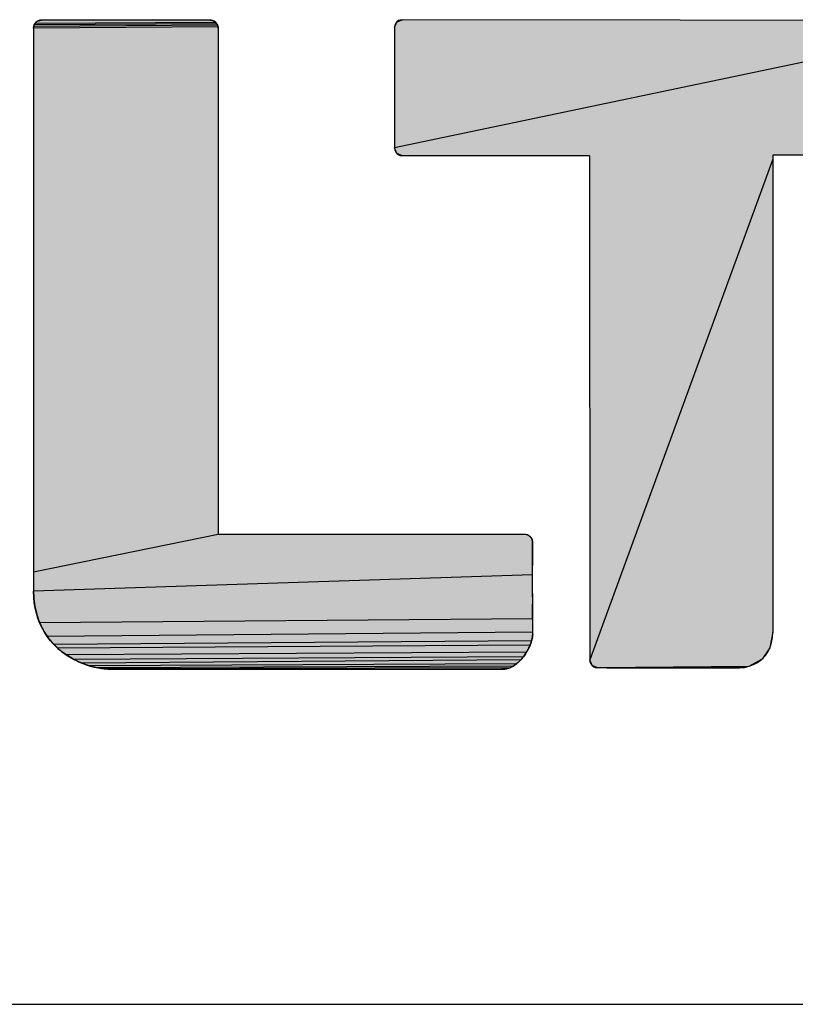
# Model space of a CAD drawing. Extents: x 0 to 1189, y 0 to 841.
# Tile 26 of 53: x 942 to 950, y 70 to 80. Entities that reach past the tile are written whole.
import ezdxf

# ---------------------------------------------------------------- set-up
doc = ezdxf.new("R2010")
doc.units = 0
doc.header["$LTSCALE"] = 65.395
doc.header["$MEASUREMENT"] = 0
doc.layers.get('0').update_dxf_attribs({"linetype": 'CONTINUOUS'})

msp = doc.modelspace()

# ---------------------------------------------------------------- linework, layer by layer
at = {"color": 4, "linetype": 'Continuous'}
for p, q in [((942.48568, 79.47134), (942.48727, 79.48677)), ((944.27569, 79.48196), (942.48568, 79.47134)), ((942.48727, 79.48677), (942.49199, 79.50152)), ((944.27155, 79.49775), (942.48727, 79.48677)), ((942.49199, 79.50152), (942.49971, 79.51514)), ((944.26412, 79.51227), (942.49199, 79.50152)), ((942.49971, 79.51514), (942.51017, 79.52705)), ((944.25364, 79.52498), (942.49971, 79.51514)), ((942.51017, 79.52705), (942.51803, 79.53343)), ((942.51803, 79.53343), (942.53172, 79.54116)), ((942.53172, 79.54116), (942.54654, 79.54589)), ((942.54654, 79.54589), (942.562, 79.54748)), ((944.20018, 79.54748), (942.562, 79.54748)), ((944.20018, 79.54748), (944.21213, 79.54651)), ((944.21213, 79.54651), (944.22366, 79.54366)), ((944.22366, 79.54366), (944.23456, 79.53904)), ((944.23456, 79.53904), (944.24462, 79.53278)), ((944.24462, 79.53278), (944.25364, 79.52498)), ((944.25498, 79.52364), (944.25364, 79.52498)), ((944.25364, 79.52498), (944.25746, 79.52098)), ((944.25746, 79.52098), (944.26096, 79.51673)), ((944.26096, 79.51673), (944.26412, 79.51227)), ((944.26412, 79.51227), (944.26695, 79.5076)), ((944.26695, 79.5076), (944.26943, 79.50276)), ((944.26943, 79.50276), (944.27155, 79.49775)), ((944.27155, 79.49775), (944.27331, 79.4926)), ((944.27331, 79.4926), (944.27469, 79.48733)), ((944.27469, 79.48733), (944.27569, 79.48196)), ((944.27569, 79.48196), (944.2763, 79.4765)), ((944.2763, 79.4765), (944.2765, 79.47098)), ((945.98776, 79.47602), (946.0099, 79.52984)), ((946.0099, 79.52984), (946.06372, 79.55216)), ((942.48568, 79.47134), (942.48568, 74.00924)), ((944.2765, 79.47098), (944.27632, 74.55788)), ((944.2765, 79.47098), (944.27648, 79.47285)), ((951.52942, 79.4699), (945.98776, 78.30746)), ((946.0099, 78.25364), (945.98776, 78.30746)), ((946.06372, 78.23114), (946.0099, 78.25364)), ((951.45346, 78.2378), (949.6576, 78.23726)), ((949.6576, 78.23726), (949.6576, 73.61108)), ((947.88064, 78.23114), (946.06372, 78.23114)), ((949.6576, 78.19946), (947.88118, 73.34054)), ((944.27632, 74.55788), (942.48568, 74.19178)), ((947.25172, 74.55788), (944.27632, 74.55788)), ((947.30634, 74.53404), (947.305, 74.53538)), ((947.305, 74.53538), (947.30885, 74.53134)), ((947.30885, 74.53134), (947.31233, 74.5271)), ((947.31233, 74.5271), (947.31546, 74.52265)), ((947.31546, 74.52265), (947.31823, 74.51802)), ((947.31823, 74.51802), (947.32063, 74.51322)), ((947.32063, 74.51322), (947.32267, 74.50827)), ((947.32267, 74.50827), (947.32434, 74.50316)), ((947.32434, 74.50316), (947.32564, 74.49793)), ((947.32564, 74.49793), (947.32657, 74.49257)), ((947.32657, 74.49257), (947.32713, 74.48711)), ((947.32713, 74.48711), (947.32732, 74.48156)), ((947.32732, 74.48162), (947.3273, 74.48358)), ((947.32732, 74.26911), (947.32732, 74.48156)), ((947.32732, 74.48156), (947.32732, 74.44341)), ((947.32732, 74.44341), (947.32732, 74.40125)), ((947.32732, 74.40125), (947.32732, 74.35563)), ((947.32732, 74.35563), (947.32732, 74.30713)), ((947.32732, 74.30713), (947.32733, 74.25628)), ((947.32733, 74.16783), (942.48568, 74.00924)), ((942.48748, 73.95126), (942.48568, 74.00924)), ((942.49273, 73.89593), (942.48748, 73.95126)), ((947.32736, 73.98636), (947.32741, 73.85636)), ((942.50127, 73.84321), (942.49273, 73.89593)), ((942.51289, 73.79307), (942.50127, 73.84321)), ((947.32768, 73.59038), (947.3274, 73.88145)), ((942.5274, 73.74545), (942.51289, 73.79307)), ((942.54462, 73.70033), (942.5274, 73.74545)), ((947.32747, 73.74125), (942.54462, 73.70033)), ((942.56436, 73.65766), (942.54462, 73.70033)), ((942.59032, 73.61091), (942.56436, 73.65766)), ((942.61915, 73.56737), (942.59032, 73.61091)), ((947.32763, 73.60968), (942.61915, 73.56737)), ((942.65054, 73.52699), (942.61915, 73.56737)), ((947.32591, 73.56763), (947.32256, 73.54718)), ((947.32768, 73.5875), (947.32591, 73.56763)), ((947.32733, 73.58811), (947.32768, 73.59038)), ((949.6576, 73.61108), (949.62958, 73.4594)), ((942.6842, 73.48968), (942.65054, 73.52699)), ((947.31762, 73.52622), (942.6842, 73.48968)), ((942.71983, 73.45539), (942.6842, 73.48968)), ((947.303, 73.48312), (942.71983, 73.45539)), ((947.29331, 73.46115), (947.28204, 73.43901)), ((947.303, 73.48312), (947.29331, 73.46115)), ((947.3111, 73.50484), (947.303, 73.48312)), ((947.31762, 73.52622), (947.3111, 73.50484)), ((947.32256, 73.54718), (947.31762, 73.52622)), ((949.62958, 73.4594), (949.55264, 73.34957)), ((942.75712, 73.42406), (942.71983, 73.45539)), ((942.8042, 73.38981), (942.75712, 73.42406)), ((947.26919, 73.41679), (942.8042, 73.38981)), ((942.87768, 73.34593), (942.8042, 73.38981)), ((947.23876, 73.3724), (942.87768, 73.34593)), ((947.23876, 73.3724), (947.22554, 73.35647)), ((947.25477, 73.39455), (947.23876, 73.3724)), ((947.26919, 73.41679), (947.25477, 73.39455)), ((947.28204, 73.43901), (947.26919, 73.41679)), ((942.95312, 73.31074), (942.87768, 73.34593)), ((947.21194, 73.34139), (942.95312, 73.31074)), ((943.02885, 73.2839), (942.95312, 73.31074)), ((947.16879, 73.30184), (943.02885, 73.2839)), ((943.10323, 73.26505), (943.02885, 73.2839)), ((947.13793, 73.28089), (943.10323, 73.26505)), ((947.12183, 73.27225), (947.10527, 73.26492)), ((947.13793, 73.28089), (947.12183, 73.27225)), ((947.15358, 73.29078), (947.13793, 73.28089)), ((947.16879, 73.30184), (947.15358, 73.29078)), ((947.18358, 73.314), (947.16879, 73.30184)), ((947.19796, 73.32721), (947.18358, 73.314)), ((947.21194, 73.34139), (947.19796, 73.32721)), ((947.22554, 73.35647), (947.21194, 73.34139)), ((947.9035, 73.2869), (947.88118, 73.34054)), ((947.95768, 73.2644), (947.9035, 73.2869)), ((949.42557, 73.27855), (947.95768, 73.2644)), ((949.42557, 73.27855), (949.33396, 73.26458)), ((949.54726, 73.34486), (949.42557, 73.27855)), ((949.55264, 73.34957), (949.54726, 73.34486)), ((943.17461, 73.25387), (943.10323, 73.26505)), ((947.10527, 73.26492), (943.17461, 73.25387)), ((943.24132, 73.25), (943.17461, 73.25387)), ((947.05265, 73.25143), (947.02978, 73.25)), ((947.07069, 73.25444), (947.05265, 73.25143)), ((947.08822, 73.25896), (947.07069, 73.25444)), ((947.10527, 73.26492), (947.08822, 73.25896)), ((949.33216, 73.2644), (947.95768, 73.2644)), ((948.04722, 73.26444), (949.33216, 73.2644)), ((949.33396, 73.26458), (949.33216, 73.26458)), ((949.33216, 73.26458), (949.33216, 73.2644))]:
    msp.add_line(p, q, dxfattribs=at)
at = {"color": 3, "linetype": 'Continuous'}
for q in [(1037, 70), (1174, 70)]:
    msp.add_line((909, 70), q, dxfattribs=at)
at = {"color": 4, "linetype": 'Continuous'}
for points in [[(942.562, 79.54748), (942.54077, 79.54445), (942.5211, 79.5355), (942.51199, 79.52868), (942.49764, 79.51208), (942.48871, 79.49251), (942.48568, 79.47134)], [(942.562, 79.54748), (942.55702, 79.54732), (942.55208, 79.54683), (942.54718, 79.54602), (942.54235, 79.54489), (942.5376, 79.54344), (942.53295, 79.54169), (942.5284, 79.53962), (942.52399, 79.53726), (942.51973, 79.5346), (942.51564, 79.53167), (942.51174, 79.52847), (942.50814, 79.5251), (942.50468, 79.52142), (942.50148, 79.51754), (942.49855, 79.51346), (942.49589, 79.50922), (942.49353, 79.50483), (942.49147, 79.5003), (942.48971, 79.49567), (942.48827, 79.49093), (942.48714, 79.48612), (942.48633, 79.48124), (942.48584, 79.47631), (942.48568, 79.47134)], [(944.25364, 79.52498), (944.24609, 79.53167), (944.2377, 79.53732), (944.22932, 79.54152), (944.21984, 79.54482), (944.21007, 79.54681), (944.20018, 79.54748)], [(944.2765, 79.47098), (944.27341, 79.49226), (944.26687, 79.50775), (944.25364, 79.52498), (944.23631, 79.5381), (944.22127, 79.54441), (944.20018, 79.54748)], [(944.25878, 79.51944), (944.25755, 79.52087), (944.25628, 79.52227)], [(944.27501, 79.48586), (944.27461, 79.48769), (944.27417, 79.48951), (944.27368, 79.49133), (944.27315, 79.49313), (944.27257, 79.49491), (944.27195, 79.49669), (944.27129, 79.49844), (944.27058, 79.50018), (944.26982, 79.50191), (944.26903, 79.50361), (944.269, 79.50366), (944.26816, 79.50534), (944.26728, 79.507), (944.26636, 79.50865), (944.26539, 79.51027), (944.26439, 79.51186), (944.26334, 79.51343), (944.26226, 79.51498), (944.26114, 79.51649), (944.25998, 79.51798)], [(944.27592, 79.48032), (944.27566, 79.48217), (944.27536, 79.48402)], [(944.27641, 79.47472), (944.27629, 79.47659), (944.27613, 79.47846)], [(951.52942, 79.4699), (951.52622, 79.49175), (951.51684, 79.51172), (951.50184, 79.52835), (951.49543, 79.53309), (951.47538, 79.54248), (951.45346, 79.54568), (946.06372, 79.55216), (946.04183, 79.54888), (946.02754, 79.54294), (946.0099, 79.52984), (945.99693, 79.5121), (945.99098, 79.49761), (945.98776, 79.47602), (945.98776, 78.30746), (945.99098, 78.28596), (945.9966, 78.27217), (946.0099, 78.25364), (946.02799, 78.24032), (946.0423, 78.23438), (946.06372, 78.23114)], [(947.88064, 78.23114), (947.88118, 73.34054), (947.88283, 73.32457), (947.89046, 73.30393), (947.9035, 73.2869), (947.92114, 73.27366), (947.93555, 73.26766), (947.95768, 73.2644)], [(947.305, 74.53538), (947.30063, 74.53951), (947.29354, 74.54497), (947.28588, 74.54952), (947.27777, 74.55312), (947.26931, 74.55574), (947.26059, 74.55734), (947.25172, 74.55788)], [(947.32732, 74.48156), (947.32555, 74.49834), (947.31808, 74.5183), (947.305, 74.53538), (947.28808, 74.54834), (947.27282, 74.55479), (947.25172, 74.55788)], [(947.31011, 74.52987), (947.30889, 74.53129), (947.30764, 74.53268)], [(947.31352, 74.52549), (947.31243, 74.52697), (947.31129, 74.52844)], [(947.31657, 74.52089), (947.3156, 74.52245), (947.31458, 74.52398)], [(947.32722, 74.48553), (947.32711, 74.48747), (947.32695, 74.48939), (947.32674, 74.49129), (947.32649, 74.49318), (947.32619, 74.49506), (947.32585, 74.49691), (947.32546, 74.49875), (947.32503, 74.50057), (947.32456, 74.50237), (947.32405, 74.50416), (947.32349, 74.50592), (947.32289, 74.50767), (947.32224, 74.50939), (947.32156, 74.5111), (947.32083, 74.51278), (947.32006, 74.51445), (947.31925, 74.51609), (947.3184, 74.51771), (947.3175, 74.51931)], [(947.32768, 73.59038), (947.32732, 74.30713), (947.32732, 74.40125), (947.32732, 74.48156)], [(942.48568, 74.00924), (942.48879, 73.93332), (942.49788, 73.8616), (942.51269, 73.79382), (942.53298, 73.72978), (942.55862, 73.6693), (942.58951, 73.61225), (942.62558, 73.55857), (942.66682, 73.50827), (942.71318, 73.46144), (942.75712, 73.42406), (942.81308, 73.38393), (942.87363, 73.34809), (942.93821, 73.31699), (943.00591, 73.29119), (943.07536, 73.27126), (943.14465, 73.25772), (943.1776, 73.25355), (943.24132, 73.25)], [(942.48568, 74.00924), (942.48594, 73.98713), (942.4867, 73.96538), (942.48796, 73.94396), (942.48972, 73.92289), (942.49196, 73.90215), (942.49468, 73.88173), (942.49787, 73.86163), (942.50154, 73.84185), (942.50566, 73.82238), (942.51024, 73.80322), (942.51528, 73.78435), (942.52077, 73.76578), (942.5267, 73.7475), (942.53308, 73.72951), (942.5399, 73.71181), (942.54716, 73.69438), (942.55486, 73.67724), (942.563, 73.66037), (942.57157, 73.64377), (942.58058, 73.62745), (942.59002, 73.6114), (942.5999, 73.59562), (942.61021, 73.58011), (942.62095, 73.56487), (942.63213, 73.54991), (942.64375, 73.53522), (942.65579, 73.5208), (942.66827, 73.50667), (942.68118, 73.49282), (942.69452, 73.47925), (942.70829, 73.46598), (942.72249, 73.45301), (942.73711, 73.44035), (942.75216, 73.42799), (942.75712, 73.42406)], [(943.24132, 73.25), (947.0341, 73.25), (947.06993, 73.25428), (947.10462, 73.26466), (947.13872, 73.28136), (947.17276, 73.30496), (947.20715, 73.33638), (947.23876, 73.3724), (947.27145, 73.4205), (947.29061, 73.45556), (947.31026, 73.50239), (947.32246, 73.54669), (947.32768, 73.5875), (947.32732, 73.58804)], [(947.23876, 73.3724), (947.24488, 73.3806), (947.25079, 73.38883), (947.25649, 73.39709), (947.26197, 73.40535), (947.26724, 73.41363), (947.26943, 73.41718), (947.27439, 73.42546), (947.27913, 73.43372), (947.28364, 73.44198), (947.28793, 73.45021), (947.292, 73.45841), (947.29584, 73.46658), (947.29946, 73.4747), (947.30286, 73.48278), (947.30603, 73.4908), (947.30898, 73.49877), (947.31172, 73.50666), (947.31423, 73.51448), (947.31652, 73.52222), (947.31859, 73.52988), (947.32045, 73.53745), (947.3221, 73.54492), (947.32354, 73.55229), (947.32477, 73.55956), (947.3258, 73.56672), (947.32662, 73.57376), (947.32725, 73.58069), (947.32768, 73.5875)], [(949.33396, 73.26458), (949.33516, 73.2646), (949.38153, 73.26861), (949.42697, 73.27897), (949.4702, 73.29533), (949.51044, 73.31737), (949.54726, 73.34486), (949.55699, 73.35356), (949.58625, 73.38542), (949.6112, 73.42222), (949.63123, 73.46343), (949.64591, 73.50871), (949.65484, 73.55794), (949.6576, 73.61108)], [(942.75712, 73.42406), (942.78747, 73.40137), (942.81928, 73.37993), (942.85249, 73.35981), (942.88701, 73.34108), (942.92271, 73.32385), (942.95943, 73.3082), (942.99698, 73.29422), (943.03511, 73.28203), (943.07352, 73.27171), (943.11185, 73.26334), (943.14972, 73.25698), (943.1709, 73.25428), (943.20703, 73.25114), (943.24132, 73.25)], [(947.19337, 73.32284), (947.19957, 73.32877), (947.20581, 73.335), (947.21208, 73.34153), (947.21838, 73.34837), (947.22472, 73.35553), (947.2311, 73.36302), (947.23752, 73.37085), (947.23876, 73.3724)], [(947.0341, 73.25), (947.04045, 73.25031), (947.04676, 73.2508), (947.05303, 73.25148), (947.05926, 73.25235), (947.06546, 73.2534), (947.07163, 73.25464), (947.07777, 73.25607), (947.0839, 73.25769), (947.09, 73.25951), (947.09608, 73.26151), (947.10215, 73.26371), (947.10821, 73.26611), (947.11426, 73.26871), (947.12031, 73.27151), (947.12635, 73.27452), (947.13239, 73.27775), (947.13844, 73.28119), (947.14449, 73.28485), (947.15055, 73.28874), (947.15661, 73.29287), (947.16269, 73.29723), (947.16879, 73.30183), (947.1749, 73.30669), (947.18103, 73.3118), (947.18719, 73.31718)]]:
    msp.add_lwpolyline(points, dxfattribs=at)
for points in [[(942.48568, 79.47134), (942.48727, 79.48677), (944.27569, 79.48196)], [(942.48568, 79.47134), (944.27569, 79.48196), (944.2763, 79.4765)], [(944.2763, 79.4765), (944.2765, 79.47098), (942.48568, 79.47134)], [(942.48727, 79.48677), (942.49199, 79.50152), (944.27155, 79.49775)], [(942.48727, 79.48677), (944.27155, 79.49775), (944.27331, 79.4926)], [(944.27469, 79.48733), (942.48727, 79.48677), (944.27331, 79.4926)], [(944.27469, 79.48733), (944.27569, 79.48196), (942.48727, 79.48677)], [(942.49199, 79.50152), (942.49971, 79.51514), (944.26412, 79.51227)], [(942.49199, 79.50152), (944.26412, 79.51227), (944.26695, 79.5076)], [(944.26943, 79.50276), (942.49199, 79.50152), (944.26695, 79.5076)], [(944.26943, 79.50276), (944.27155, 79.49775), (942.49199, 79.50152)], [(942.49971, 79.51514), (942.51017, 79.52705), (944.25364, 79.52498)], [(942.49971, 79.51514), (944.25364, 79.52498), (944.25746, 79.52098)], [(944.26096, 79.51673), (942.49971, 79.51514), (944.25746, 79.52098)], [(944.26096, 79.51673), (944.26412, 79.51227), (942.49971, 79.51514)], [(942.51017, 79.52705), (942.51803, 79.53343), (944.24462, 79.53278)], [(944.24462, 79.53278), (944.25364, 79.52498), (942.51017, 79.52705)], [(942.51803, 79.53343), (942.53172, 79.54116), (944.23456, 79.53904)], [(944.23456, 79.53904), (944.24462, 79.53278), (942.51803, 79.53343)], [(942.53172, 79.54116), (942.54654, 79.54589), (944.22366, 79.54366)], [(944.22366, 79.54366), (944.23456, 79.53904), (942.53172, 79.54116)], [(944.21213, 79.54651), (942.54654, 79.54589), (944.20018, 79.54748)], [(944.20018, 79.54748), (942.54654, 79.54589), (944.02981, 79.54748)], [(944.02981, 79.54748), (942.54654, 79.54589), (943.62354, 79.54748)], [(943.62354, 79.54748), (942.54654, 79.54589), (943.13864, 79.54748)], [(943.13864, 79.54748), (942.54654, 79.54589), (942.73237, 79.54748)], [(942.54654, 79.54589), (942.562, 79.54748), (942.73237, 79.54748)], [(944.21213, 79.54651), (944.22366, 79.54366), (942.54654, 79.54589)], [(945.98776, 79.47602), (946.0099, 79.52984), (951.50081, 79.52918)], [(951.50081, 79.52918), (951.52942, 79.4699), (945.98776, 79.47602)], [(945.98776, 78.30746), (945.98776, 79.47602), (951.52942, 79.4699)], [(946.0099, 79.52984), (946.06372, 79.55216), (951.45346, 79.54568)], [(951.45346, 79.54568), (951.50081, 79.52918), (946.0099, 79.52984)], [(942.48568, 79.46658), (942.48568, 79.47134), (944.2765, 79.47098)], [(942.48568, 79.46658), (944.2765, 79.47098), (942.48568, 79.40312)], [(942.48568, 79.40312), (944.2765, 79.47098), (942.48568, 79.28653)], [(944.2765, 79.47098), (944.27649, 79.17251), (942.48568, 79.28653)], [(945.98776, 78.30746), (951.52942, 79.4699), (951.52942, 78.31376)], [(942.48568, 79.14338), (942.48568, 79.28653), (944.27649, 79.17251)], [(942.48568, 79.14338), (944.27649, 79.17251), (942.48568, 79.0463)], [(942.48568, 79.0463), (944.27649, 79.17251), (942.48568, 78.9571)], [(942.48568, 78.9571), (944.27649, 79.17251), (942.48568, 78.88364)], [(942.48568, 78.88364), (944.27649, 79.17251), (942.48568, 78.83379)], [(942.48568, 78.83379), (944.27649, 79.17251), (942.48568, 78.81542)], [(942.48568, 78.81542), (944.27649, 79.17251), (942.48568, 78.76498)], [(942.48568, 78.76498), (944.27649, 79.17251), (942.48568, 78.62807)], [(942.48568, 78.62807), (944.27649, 79.17251), (942.48568, 78.42631)], [(944.27649, 79.17251), (944.27646, 78.40975), (942.48568, 78.42631)], [(942.48568, 78.18131), (942.48568, 78.42631), (944.27646, 78.40975)], [(942.48568, 78.18131), (944.27646, 78.40975), (942.48568, 77.9147)], [(942.48568, 77.9147), (944.27646, 78.40975), (942.48568, 77.78004)], [(942.48568, 77.78004), (944.27646, 78.40975), (942.48568, 77.40309)], [(944.27646, 78.40975), (944.27642, 77.38168), (942.48568, 77.40309)], [(951.52942, 78.31376), (951.50746, 78.25994), (945.98776, 78.30746)], [(946.0099, 78.25364), (945.98776, 78.30746), (951.50746, 78.25994)], [(951.50746, 78.25994), (951.45346, 78.2378), (946.0099, 78.25364)], [(951.45346, 78.2378), (949.6576, 78.23726), (946.0099, 78.25364)], [(946.06372, 78.23114), (946.0099, 78.25364), (949.6576, 78.23726)], [(946.06372, 78.23114), (949.6576, 78.23726), (947.88064, 78.23114)], [(949.6576, 78.23726), (949.6576, 78.19946), (947.88064, 78.23114)], [(947.88118, 73.34054), (947.88064, 78.23114), (949.6576, 78.19946)], [(947.88118, 73.34054), (949.6576, 78.19946), (949.6576, 73.61108)], [(942.48568, 77.12342), (942.48568, 77.40309), (944.27642, 77.38168)], [(942.48568, 77.12342), (944.27642, 77.38168), (942.48568, 77.01398)], [(942.48568, 77.01398), (944.27642, 77.38168), (942.48568, 76.92985)], [(942.48568, 76.92985), (944.27642, 77.38168), (942.48568, 76.54449)], [(944.27642, 77.38168), (944.27638, 76.28729), (942.48568, 76.54449)], [(942.48568, 75.95631), (942.48568, 76.54449), (944.27638, 76.28729)], [(944.27638, 76.28729), (944.27635, 75.32555), (942.48568, 75.95631)], [(942.48568, 75.28701), (942.48568, 75.95631), (944.27635, 75.32555)], [(944.27635, 75.32555), (944.27633, 74.69545), (942.48568, 75.28701)], [(942.48568, 74.65826), (942.48568, 75.28701), (944.27633, 74.69545)], [(944.27633, 74.69545), (944.27632, 74.55788), (942.48568, 74.65826)], [(942.48568, 74.19178), (942.48568, 74.65826), (944.27632, 74.55788)], [(947.26059, 74.55734), (942.48568, 74.19178), (947.25172, 74.55788)], [(947.25172, 74.55788), (942.48568, 74.19178), (947.23015, 74.55788)], [(947.23015, 74.55788), (942.48568, 74.19178), (946.94228, 74.55788)], [(946.94228, 74.55788), (942.48568, 74.19178), (946.4134, 74.55788)], [(946.4134, 74.55788), (942.48568, 74.19178), (945.76402, 74.55788)], [(945.76402, 74.55788), (942.48568, 74.19178), (945.54161, 74.55788)], [(945.54161, 74.55788), (942.48568, 74.19178), (944.91901, 74.55788)], [(944.91901, 74.55788), (942.48568, 74.19178), (944.45708, 74.55788)], [(942.48568, 74.19178), (944.27632, 74.55788), (944.45708, 74.55788)], [(947.26931, 74.55574), (942.48568, 74.19178), (947.26059, 74.55734)], [(947.27777, 74.55312), (942.48568, 74.19178), (947.26931, 74.55574)], [(947.28588, 74.54952), (942.48568, 74.19178), (947.27777, 74.55312)], [(947.29354, 74.54497), (942.48568, 74.19178), (947.28588, 74.54952)], [(947.30063, 74.53951), (942.48568, 74.19178), (947.29354, 74.54497)], [(947.305, 74.53538), (942.48568, 74.19178), (947.30063, 74.53951)], [(947.30885, 74.53134), (942.48568, 74.19178), (947.305, 74.53538)], [(947.31233, 74.5271), (942.48568, 74.19178), (947.30885, 74.53134)], [(947.31546, 74.52265), (942.48568, 74.19178), (947.31233, 74.5271)], [(947.31823, 74.51802), (942.48568, 74.19178), (947.31546, 74.52265)], [(947.32063, 74.51322), (942.48568, 74.19178), (947.31823, 74.51802)], [(947.32267, 74.50827), (942.48568, 74.19178), (947.32063, 74.51322)], [(947.32434, 74.50316), (942.48568, 74.19178), (947.32267, 74.50827)], [(947.32564, 74.49793), (942.48568, 74.19178), (947.32434, 74.50316)], [(947.32657, 74.49257), (942.48568, 74.19178), (947.32564, 74.49793)], [(947.32713, 74.48711), (942.48568, 74.19178), (947.32657, 74.49257)], [(947.32732, 74.48156), (942.48568, 74.19178), (947.32713, 74.48711)], [(947.32732, 74.44341), (942.48568, 74.19178), (947.32732, 74.48156)], [(947.32732, 74.40125), (942.48568, 74.19178), (947.32732, 74.44341)], [(947.32732, 74.35563), (942.48568, 74.19178), (947.32732, 74.40125)], [(947.32732, 74.30713), (942.48568, 74.19178), (947.32732, 74.35563)], [(947.32733, 74.25628), (942.48568, 74.19178), (947.32732, 74.30713)], [(947.32733, 74.25628), (947.32733, 74.16783), (942.48568, 74.19178)], [(942.48568, 74.00924), (942.48568, 74.19178), (947.32733, 74.16783)], [(942.48568, 74.00924), (947.32733, 74.16783), (947.32735, 74.077)], [(947.32735, 74.077), (947.32736, 73.98636), (942.48568, 74.00924)], [(942.48748, 73.95126), (942.48568, 74.00924), (947.32736, 73.98636)], [(947.32736, 73.98636), (947.32738, 73.92004), (942.48748, 73.95126)], [(942.49273, 73.89593), (942.48748, 73.95126), (947.32738, 73.92004)], [(947.32738, 73.92004), (947.32741, 73.85636), (942.49273, 73.89593)], [(942.50127, 73.84321), (942.49273, 73.89593), (947.32741, 73.85636)], [(947.32741, 73.85636), (947.32744, 73.7964), (942.50127, 73.84321)], [(942.51289, 73.79307), (942.50127, 73.84321), (947.32744, 73.7964)], [(942.51289, 73.79307), (947.32744, 73.7964), (942.5274, 73.74545)], [(947.32744, 73.7964), (947.32747, 73.74125), (942.5274, 73.74545)], [(942.54462, 73.70033), (942.5274, 73.74545), (947.32747, 73.74125)], [(942.54462, 73.70033), (947.32747, 73.74125), (947.3275, 73.70131)], [(947.3275, 73.70131), (947.32754, 73.6657), (942.54462, 73.70033)], [(942.56436, 73.65766), (942.54462, 73.70033), (947.32754, 73.6657)], [(947.32754, 73.6657), (947.32758, 73.63497), (942.56436, 73.65766)], [(942.59032, 73.61091), (942.56436, 73.65766), (947.32758, 73.63497)], [(947.32758, 73.63497), (947.32763, 73.60968), (942.59032, 73.61091)], [(942.61915, 73.56737), (942.59032, 73.61091), (947.32763, 73.60968)], [(942.61915, 73.56737), (947.32763, 73.60968), (947.32768, 73.59038)], [(947.32764, 73.59014), (942.61915, 73.56737), (947.32768, 73.59038)], [(947.3276, 73.58987), (942.61915, 73.56737), (947.32764, 73.59014)], [(947.32755, 73.58956), (942.61915, 73.56737), (947.3276, 73.58987)], [(947.3275, 73.58921), (942.61915, 73.56737), (947.32755, 73.58956)], [(947.32745, 73.58886), (942.61915, 73.56737), (947.3275, 73.58921)], [(947.3274, 73.58855), (942.61915, 73.56737), (947.32745, 73.58886)], [(947.32736, 73.58828), (942.61915, 73.56737), (947.3274, 73.58855)], [(947.32733, 73.58811), (942.61915, 73.56737), (947.32736, 73.58828)], [(947.32735, 73.58799), (942.61915, 73.56737), (947.32733, 73.58811)], [(947.32742, 73.58788), (942.61915, 73.56737), (947.32735, 73.58799)], [(947.3275, 73.58777), (942.61915, 73.56737), (947.32742, 73.58788)], [(947.32758, 73.58766), (942.61915, 73.56737), (947.3275, 73.58777)], [(947.32765, 73.58755), (942.61915, 73.56737), (947.32758, 73.58766)], [(947.32591, 73.56763), (942.61915, 73.56737), (947.32765, 73.58755)], [(947.32591, 73.56763), (947.32256, 73.54718), (942.61915, 73.56737)], [(942.65054, 73.52699), (942.61915, 73.56737), (947.32256, 73.54718)], [(949.62958, 73.4594), (947.88118, 73.34054), (949.6576, 73.61108)], [(947.32256, 73.54718), (947.31762, 73.52622), (942.65054, 73.52699)], [(942.6842, 73.48968), (942.65054, 73.52699), (947.31762, 73.52622)], [(942.6842, 73.48968), (947.31762, 73.52622), (947.3111, 73.50484)], [(947.3111, 73.50484), (947.303, 73.48312), (942.6842, 73.48968)], [(942.71983, 73.45539), (942.6842, 73.48968), (947.303, 73.48312)], [(942.71983, 73.45539), (947.303, 73.48312), (947.29331, 73.46115)], [(947.29331, 73.46115), (947.28204, 73.43901), (942.71983, 73.45539)], [(949.55264, 73.34957), (947.88118, 73.34054), (949.62958, 73.4594)], [(942.75712, 73.42406), (942.71983, 73.45539), (947.28204, 73.43901)], [(947.28204, 73.43901), (947.26919, 73.41679), (942.75712, 73.42406)], [(942.8042, 73.38981), (942.75712, 73.42406), (947.26919, 73.41679)], [(942.8042, 73.38981), (947.26919, 73.41679), (947.25477, 73.39455)], [(947.25477, 73.39455), (947.23876, 73.3724), (942.8042, 73.38981)], [(942.87768, 73.34593), (942.8042, 73.38981), (947.23876, 73.3724)], [(942.87768, 73.34593), (947.23876, 73.3724), (947.22554, 73.35647)], [(947.22554, 73.35647), (947.21194, 73.34139), (942.87768, 73.34593)], [(942.95312, 73.31074), (942.87768, 73.34593), (947.21194, 73.34139)], [(942.95312, 73.31074), (947.21194, 73.34139), (947.19796, 73.32721)], [(947.18358, 73.314), (942.95312, 73.31074), (947.19796, 73.32721)], [(947.18358, 73.314), (947.16879, 73.30184), (942.95312, 73.31074)], [(943.02885, 73.2839), (942.95312, 73.31074), (947.16879, 73.30184)], [(943.02885, 73.2839), (947.16879, 73.30184), (947.15358, 73.29078)], [(947.15358, 73.29078), (947.13793, 73.28089), (943.02885, 73.2839)], [(943.10323, 73.26505), (943.02885, 73.2839), (947.13793, 73.28089)], [(943.10323, 73.26505), (947.13793, 73.28089), (947.12183, 73.27225)], [(947.12183, 73.27225), (947.10527, 73.26492), (943.10323, 73.26505)], [(949.54726, 73.34486), (947.88118, 73.34054), (949.55264, 73.34957)], [(947.88118, 73.34054), (949.54726, 73.34486), (947.9035, 73.2869)], [(949.54726, 73.34486), (949.42557, 73.27855), (947.9035, 73.2869)], [(947.95768, 73.2644), (947.9035, 73.2869), (949.42557, 73.27855)], [(947.95768, 73.2644), (949.42557, 73.27855), (949.33216, 73.26458)], [(949.42557, 73.27855), (949.33396, 73.26458), (949.33216, 73.26458)], [(943.17461, 73.25387), (943.10323, 73.26505), (947.10527, 73.26492)], [(943.17461, 73.25387), (947.10527, 73.26492), (947.08822, 73.25896)], [(947.07069, 73.25444), (943.17461, 73.25387), (947.08822, 73.25896)], [(947.07069, 73.25444), (947.05265, 73.25143), (943.17461, 73.25387)], [(943.24132, 73.25), (943.17461, 73.25387), (947.05265, 73.25143)], [(943.24132, 73.25), (947.05265, 73.25143), (943.26879, 73.25)], [(943.26879, 73.25), (947.05265, 73.25143), (943.63532, 73.25)], [(943.63532, 73.25), (947.05265, 73.25143), (944.30872, 73.25)], [(944.30872, 73.25), (947.05265, 73.25143), (945.13555, 73.25)], [(945.13555, 73.25), (947.05265, 73.25143), (945.37178, 73.25)], [(945.37178, 73.25), (947.05265, 73.25143), (945.60472, 73.25)], [(945.60472, 73.25), (947.05265, 73.25143), (945.83109, 73.25)], [(945.83109, 73.25), (947.05265, 73.25143), (946.04759, 73.25)], [(946.04759, 73.25), (947.05265, 73.25143), (946.18481, 73.25)], [(946.18481, 73.25), (947.05265, 73.25143), (946.31522, 73.25)], [(946.31522, 73.25), (947.05265, 73.25143), (946.43783, 73.25)], [(946.43783, 73.25), (947.05265, 73.25143), (946.55168, 73.25)], [(946.55168, 73.25), (947.05265, 73.25143), (946.65577, 73.25)], [(946.65577, 73.25), (947.05265, 73.25143), (946.74915, 73.25)], [(946.74915, 73.25), (947.05265, 73.25143), (946.83084, 73.25)], [(946.83084, 73.25), (947.05265, 73.25143), (946.89986, 73.25)], [(946.89986, 73.25), (947.05265, 73.25143), (946.95524, 73.25)], [(946.95524, 73.25), (947.05265, 73.25143), (946.98723, 73.25)], [(946.98723, 73.25), (947.05265, 73.25143), (947.0106, 73.25)], [(947.0106, 73.25), (947.05265, 73.25143), (947.02492, 73.25)], [(947.05265, 73.25143), (947.02978, 73.25), (947.02492, 73.25)], [(949.33216, 73.26458), (949.33216, 73.2644), (947.95768, 73.2644)]]:
    msp.add_solid(points, dxfattribs=at)

doc.saveas('drawing.dxf')
